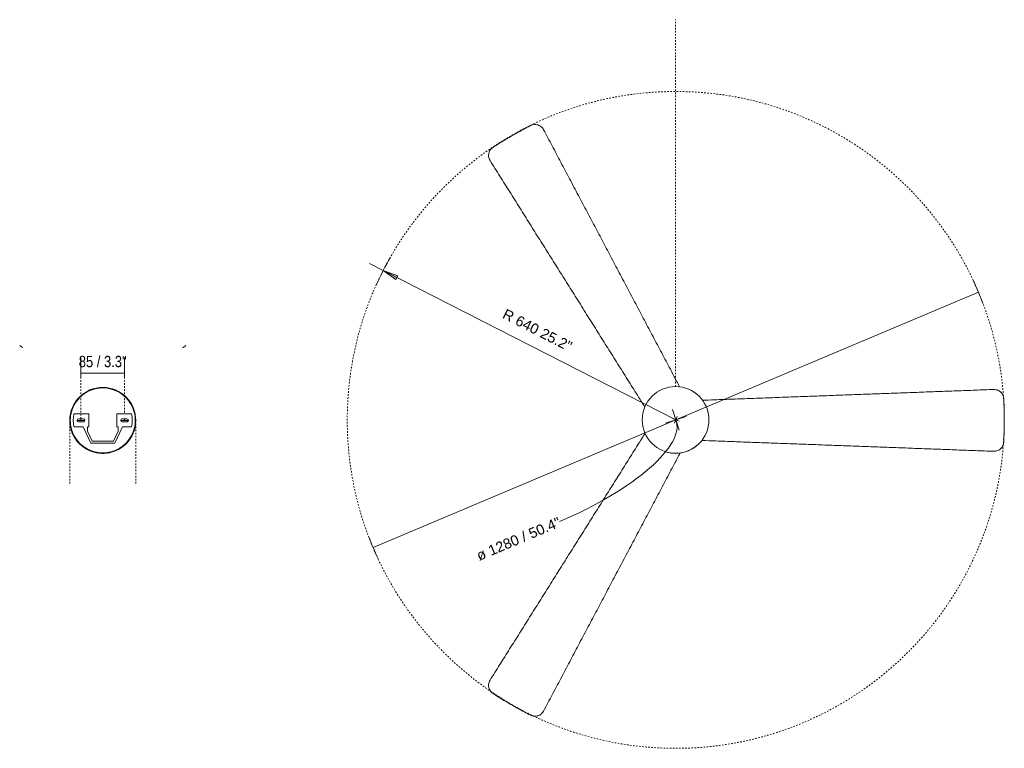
# Model space of a CAD drawing. Header units: millimetres. Extents: x 6018 to 11174, y -3036 to 7375.
# Tile 3 of 3: x 9255 to 11174, y 5955 to 7375. Entities that reach past the tile are written whole.
import ezdxf

# ---------------------------------------------------------------- set-up
doc = ezdxf.new("R2010")
doc.units = ezdxf.units.MM
doc.linetypes.add('Dash', pattern=[6, 3, -3])
doc.layers.add('A-ANNO-DIMS', color=7, linetype='Dash', lineweight=9, true_color=0xd2d2d2)
for name, color, linetype, lineweight in [('A-ANNO-DIMS-10', 7, 'Continuous', 9), ('E-ELEC-FIXT', 7, 'Continuous', 9), ('E-LITE-EQPM', 7, 'Continuous', 20)]:
    doc.layers.add(name, color=color, linetype=linetype, lineweight=lineweight)
doc.styles.add('Arial', font='arial.ttf', dxfattribs={"height": 20})
doc.styles.add('Arial Narrow', font='ARIALN.TTF', dxfattribs={"height": 22})
doc.dimstyles.new('Diameter_-_3mm_Arial', dxfattribs={"dimscale": 304.8, "dimtxt": 20.405188, "dimasz": 0, "dimexe": 0.07874, "dimexo": 0, "dimgap": 0.049213, "dimtad": 1, "dimjust": 3, "dimdec": 0, "dimzin": 0, "dimdsep": 46, "dimtxsty": 'Arial', "dimblk1": 'NONE', "dimblk2": 'NONE', "dimsah": 1, "dimcen": 0.09, "dimadec": 0, "dimazin": 0, "dimtfac": 1, "dimtdec": 4, "dimtix": 1, "dimtmove": 0, "dimatfit": 2, "dimfxl": 1, "dimtvp": 1, "dimtolj": 1, "dimtzin": 0, "dimarcsym": 2})
doc.dimstyles.new('FARO_-_2_2mm_Arial_Narrow_mm_Inch_Left', dxfattribs={"dimscale": 304.8, "dimtxt": 22.515481, "dimasz": 0, "dimexe": 0.098425, "dimexo": 0.0625, "dimgap": 0.016404, "dimtad": 1, "dimdec": 0, "dimzin": 0, "dimdsep": 46, "dimtxsty": 'Arial Narrow', "dimblk1": 'NONE', "dimblk2": 'NONE', "dimsah": 1, "dimcen": 0.09, "dimadec": 0, "dimazin": 0, "dimtfac": 1, "dimtdec": 4, "dimtix": 1, "dimtmove": 0, "dimatfit": 3, "dimfxl": 0.032808, "dimfxlon": 1, "dimtvp": 1, "dimtolj": 1, "dimtzin": 0, "dimarcsym": 2})
doc.dimstyles.new('Radial_-_3mm_Arial', dxfattribs={"dimscale": 304.8, "dimtxt": 20.405188, "dimasz": 0.098425, "dimexe": 0.098425, "dimexo": 0, "dimgap": 0.057415, "dimtad": 1, "dimjust": 3, "dimdec": 0, "dimzin": 0, "dimdsep": 46, "dimtxsty": 'Arial', "dimsah": 1, "dimcen": 0.09, "dimdle": 0.098425, "dimadec": 0, "dimazin": 0, "dimtfac": 1, "dimtdec": 4, "dimtix": 1, "dimtmove": 0, "dimatfit": 2, "dimfxl": 1, "dimtvp": 1, "dimtfill": 1, "dimtolj": 1, "dimtzin": 0, "dimarcsym": 2})

# ---------------------------------------------------------------- blocks, each defined once
blk = doc.blocks.new('33487WP - 33478 NASSAU Brown ceiling fan with DC motor-575497-Planta_PDF Fixing Holes')
at = {"layer": 'E-ELEC-FIXT'}
blk.add_line((59.4, -24.6), (59.3, -24.7), dxfattribs=at)
for radius, start, end in [(64.3, 112.5195, 127.5), (64.3, 97.5725, 112.5), (63.3, 109.1606, 111.9725), (63.3, 100.6344, 103.8428), (63.3, 92.4157, 95.7741), (63.3, 84.2259, 87.5843), (63.3, 76.1572, 79.3656), (63.3, 68.0275, 70.8394), (64.3, 142.5, 157.4818), (64.3, 127.5349, 142.4673), (63.3, 136.1572, 139.3656), (63.3, 128.0275, 130.7864), (63.3, 49.2096, 51.9725), (63.3, 40.6344, 43.8428), (64.3, 157.5, 172.4929), (63.3, 160.6344, 163.8428), (63.3, 152.4157, 155.7741), (63.3, 144.2259, 147.5843), (63.3, 32.4157, 35.7741), (63.3, 24.2259, 27.5843), (63.3, 16.1572, 19.3656), (64.3, 172.5, 180), (64.3, 180, 187.5), (63.3, 169.242, 171.9406), (63.3, 8.0594, 10.758), (64.3, 187.5029, 202.5), (63.3, 188.0594, 190.758), (63.3, 196.1572, 199.3656), (63.3, 340.6344, 343.8428), (63.3, 349.242, 351.9406), (64.3, 202.514, 217.5), (63.3, 204.2259, 207.5843), (63.3, 212.4157, 215.7741), (63.3, 324.2259, 327.5843), (63.3, 332.4157, 335.7741), (64.3, 217.5284, 232.4608), (63.3, 220.6344, 223.8428), (63.3, 229.1606, 231.9725), (64.3, 232.5, 247.4763), (63.3, 308.0275, 310.8394), (63.3, 316.1572, 319.3656), (64.3, 247.5, 262.4234), (63.3, 248.0275, 250.8394), (63.3, 256.1572, 259.3656), (64.3, 262.5, 270), (63.3, 264.2259, 267.5843), (63.3, 272.4157, 275.7741), (63.3, 280.6344, 283.8428), (63.3, 289.1606, 291.9725)]:
    blk.add_arc((0, 0), radius, start, end, dxfattribs=at)
for points in [[(141.5, 155.5), (142.9, 157.6), (144.2, 159.8), (145.6, 161.9)], [(145.6, -161.9), (144.3, -159.9), (143, -157.8), (141.8, -155.8)]]:
    blk.add_open_spline(points, degree=3, dxfattribs=at)
blk = doc.blocks.new('33487WP - 33478 NASSAU Brown ceiling fan with DC motor-575497-Planta_PDF')
at = {"layer": 'E-ELEC-FIXT'}
for start, end in [(217.0545, 217.5), (224.6001, 285.4522)]:
    blk.add_arc((0, 0), 64.3, start, end, dxfattribs=at)
for points, knots in [([(283, 574.5), (280.5, 575.8), (274.9, 577.2), (267.8, 575.8), (262.9, 573), (259.8, 570.1), (258.2, 567.7), (257.5, 566.5)], [0, 0, 0, 0, 0.285714, 0.571429, 0.714286, 0.857143, 1, 1, 1, 1]), ([(257.5, 566.5), (252, 556), (240.8, 534.9), (224, 503), (209.7, 476.1), (198.3, 454.5), (186.9, 433), (175.6, 411.6), (164.3, 390.3), (155.9, 374.4), (147.6, 358.7), (136.7, 338), (123, 312.1), (108.6, 285), (97.1, 263.2), (88.6, 247), (80.1, 231), (68.8, 209.7), (57.6, 188.4), (46.3, 167.2), (35.1, 145.9), (21.1, 119.4), (5.9, 90.8), (-3.6, 72.8), (-7.5, 65.3)], [0, 0, 0, 0, 0.0625, 0.125, 0.1875, 0.21875, 0.25, 0.3125, 0.34375, 0.375, 0.40625, 0.4375, 0.5, 0.5625, 0.59375, 0.625, 0.65625, 0.6875, 0.75, 0.78125, 0.8125, 0.875, 0.9375, 0.9816003, 0.9816003, 0.9816003, 0.9816003]), ([(283, 574.5), (289.4, 571.1), (297.1, 567.1), (304.6, 562.9), (305.9, 562.2)], [0, 0, 0, 0, 0.25, 0.3003596, 0.3003596, 0.3003596, 0.3003596]), ([(312.6, 558.5), (315.3, 557), (320.8, 553.8), (326.2, 550.7), (328.9, 549.1)], [0.3897143, 0.3897143, 0.3897143, 0.3897143, 0.5, 0.6121815, 0.6121815, 0.6121815, 0.6121815]), ([(335.2, 545.2), (336.4, 544.5), (343.5, 540.2), (350.4, 535.9), (356, 532.3)], [0.7007746, 0.7007746, 0.7007746, 0.7007746, 0.75, 1, 1, 1, 1]), ([(361.8, 506.3), (362.6, 507.5), (363.9, 510.2), (364.8, 514.5), (364.7, 518.1), (364.2, 520.9), (363.5, 523.2), (362.6, 525), (361.9, 526.4), (361.3, 527.2), (359.6, 529.5), (357.7, 531.2), (356, 532.3)], [0, 0, 0, 0, 0.142857, 0.285714, 0.428571, 0.5, 0.571429, 0.678571, 0.705357, 0.732143, 0.785714, 1, 1, 1, 1]), ([(60.2, 25.9), (64.2, 32.3), (74.7, 49), (91.5, 75.8), (110.8, 106.5), (130.1, 137.2), (146.2, 162.8), (159, 183.3), (168.7, 198.8), (178.5, 214.4), (191.7, 235.4), (208.1, 261.5), (223.8, 286.5), (236.3, 306.4), (245.8, 321.5), (255.4, 336.8), (268.3, 357.3), (281.2, 377.9), (294.2, 398.6), (307.2, 419.4), (323.5, 445.2), (342.7, 475.9), (355.5, 496.2), (361.8, 506.3)], [0.0230292, 0.0230292, 0.0230292, 0.0230292, 0.0625, 0.125, 0.1875, 0.25, 0.3125, 0.34375, 0.375, 0.40625, 0.4375, 0.5, 0.5625, 0.59375, 0.625, 0.65625, 0.6875, 0.75, 0.78125, 0.8125, 0.875, 0.9375, 1, 1, 1, 1]), ([(-619.3, 60.2), (-620.8, 60.3), (-623.8, 60), (-628, 58.7), (-631.1, 56.8), (-633.2, 55), (-634.9, 53.2), (-636, 51.5), (-636.8, 50.2), (-637.2, 49.3), (-638.4, 46.7), (-638.9, 44.2), (-639, 42.2)], [0, 0, 0, 0, 0.142857, 0.285714, 0.428571, 0.5, 0.571429, 0.678571, 0.705357, 0.732143, 0.785714, 1, 1, 1, 1]), ([(-52.1, 39.2), (-59.8, 39.5), (-79.6, 40.2), (-111.4, 41.4), (-147.6, 42.7), (-183.9, 44.1), (-214.1, 45.2), (-238.3, 46.1), (-256.5, 46.8), (-274.9, 47.4), (-299.7, 48.4), (-330.5, 49.5), (-360, 50.6), (-383.5, 51.5), (-401.3, 52.1), (-419.4, 52.8), (-443.6, 53.7), (-467.9, 54.6), (-492.3, 55.5), (-516.8, 56.4), (-547.3, 57.5), (-583.5, 58.9), (-607.4, 59.8), (-619.3, 60.2)], [0.0222302, 0.0222302, 0.0222302, 0.0222302, 0.0625, 0.125, 0.1875, 0.25, 0.3125, 0.34375, 0.375, 0.40625, 0.4375, 0.5, 0.5625, 0.59375, 0.625, 0.65625, 0.6875, 0.75, 0.78125, 0.8125, 0.875, 0.9375, 1, 1, 1, 1]), ([(-639.8, 17.7), (-639.8, 19.1), (-639.6, 27.3), (-639.3, 35.5), (-639, 42.2)], [0.7007746, 0.7007746, 0.7007746, 0.7007746, 0.75, 1, 1, 1, 1]), ([(-640, -8.5), (-640, -5.4), (-640, 0.9), (-640, 7.2), (-640, 10.3)], [0.3897143, 0.3897143, 0.3897143, 0.3897143, 0.5, 0.6121815, 0.6121815, 0.6121815, 0.6121815]), ([(-639, -42.2), (-639.3, -34.9), (-639.7, -26.2), (-639.8, -17.6), (-639.9, -16.2)], [0, 0, 0, 0, 0.25, 0.3003596, 0.3003596, 0.3003596, 0.3003596]), ([(361.8, -506.3), (355.5, -496.2), (342.8, -476), (323.7, -445.5), (307.5, -419.7), (294.5, -399), (281.5, -378.4), (268.7, -357.9), (255.8, -337.5), (246.3, -322.2), (236.8, -307.2), (224.4, -287.4), (208.8, -262.6), (192.5, -236.6), (179.4, -215.7), (169.6, -200.2), (160, -184.9), (147.2, -164.4), (134.4, -144.1), (121.6, -123.7), (108.8, -103.3), (92.9, -78), (75.5, -50.2), (64.4, -32.6), (59.7, -25.2)], [0, 0, 0, 0, 0.0625, 0.125, 0.1875, 0.21875, 0.25, 0.3125, 0.34375, 0.375, 0.40625, 0.4375, 0.5, 0.5625, 0.59375, 0.625, 0.65625, 0.6875, 0.75, 0.78125, 0.8125, 0.875, 0.9375, 0.9835703, 0.9835703, 0.9835703, 0.9835703]), ([(-639, -42.2), (-638.9, -45), (-637.3, -50.5), (-632.6, -56), (-627.7, -58.8), (-623.6, -60), (-620.8, -60.3), (-619.3, -60.2)], [0, 0, 0, 0, 0.285714, 0.571429, 0.714286, 0.857143, 1, 1, 1, 1]), ([(-619.3, -60.2), (-607.5, -59.8), (-583.6, -58.9), (-547.6, -57.6), (-517.2, -56.4), (-492.8, -55.5), (-468.5, -54.6), (-444.3, -53.7), (-420.2, -52.8), (-402.2, -52.2), (-384.5, -51.5), (-361.1, -50.6), (-331.8, -49.5), (-301.2, -48.4), (-276.5, -47.5), (-258.2, -46.8), (-240.1, -46.1), (-216, -45.2), (-192, -44.4), (-167.9, -43.5), (-143.9, -42.6), (-114, -41.5), (-81, -40.2), (-60, -39.5), (-51, -39.1)], [0, 0, 0, 0, 0.0625, 0.125, 0.1875, 0.21875, 0.25, 0.3125, 0.34375, 0.375, 0.40625, 0.4375, 0.5, 0.5625, 0.59375, 0.625, 0.65625, 0.6875, 0.75, 0.78125, 0.8125, 0.875, 0.9375, 0.9848378, 0.9848378, 0.9848378, 0.9848378]), ([(-8.4, -63.7), (-4.6, -70.9), (4.8, -88.7), (19.9, -117.2), (36.8, -149.2), (53.8, -181.3), (67.9, -208), (79.2, -229.4), (87.8, -245.5), (96.4, -261.8), (108, -283.7), (122.4, -311), (136.2, -337.1), (147.2, -357.9), (155.5, -373.6), (164, -389.6), (175.3, -411), (186.7, -432.5), (198.1, -454.1), (209.5, -475.8), (223.8, -502.8), (240.7, -534.7), (251.9, -555.9), (257.5, -566.5)], [0.0202437, 0.0202437, 0.0202437, 0.0202437, 0.0625, 0.125, 0.1875, 0.25, 0.3125, 0.34375, 0.375, 0.40625, 0.4375, 0.5, 0.5625, 0.59375, 0.625, 0.65625, 0.6875, 0.75, 0.78125, 0.8125, 0.875, 0.9375, 1, 1, 1, 1]), ([(356, -532.3), (358.4, -530.8), (362.4, -526.7), (364.8, -519.8), (364.7, -514.2), (363.8, -510), (362.6, -507.5), (361.8, -506.3)], [0, 0, 0, 0, 0.285714, 0.571429, 0.714286, 0.857143, 1, 1, 1, 1]), ([(356, -532.3), (349.9, -536.2), (342.5, -540.8), (335.2, -545.3), (333.9, -546)], [0, 0, 0, 0, 0.25, 0.3003596, 0.3003596, 0.3003596, 0.3003596]), ([(327.4, -550), (324.7, -551.6), (319.2, -554.7), (313.8, -557.8), (311, -559.4)], [0.3897143, 0.3897143, 0.3897143, 0.3897143, 0.5, 0.6121815, 0.6121815, 0.6121815, 0.6121815]), ([(257.5, -566.5), (258.2, -567.8), (259.9, -570.2), (263.2, -573.2), (266.3, -574.9), (269, -575.9), (271.4, -576.4), (273.4, -576.6), (274.9, -576.6), (275.9, -576.5), (278.7, -576.2), (281.2, -575.4), (283, -574.5)], [0, 0, 0, 0, 0.142857, 0.285714, 0.428571, 0.5, 0.571429, 0.678571, 0.705357, 0.732143, 0.785714, 1, 1, 1, 1]), ([(304.6, -563), (303.4, -563.6), (296.1, -567.6), (288.9, -571.4), (283, -574.5)], [0.7007746, 0.7007746, 0.7007746, 0.7007746, 0.75, 1, 1, 1, 1])]:
    blk.add_open_spline(points, degree=3, knots=knots, dxfattribs=at)
for points in [[(356, 532.3), (348.5, 537.2), (333, 546.8), (308.5, 561), (291.6, 570), (283, 574.5)], [(-639, 42.2), (-639.4, 33.2), (-640, 15), (-640.1, -13.3), (-639.5, -32.5), (-639, -42.2)], [(283, -574.5), (290.9, -570.4), (307, -561.8), (331.6, -547.6), (347.9, -537.5), (356, -532.3)]]:
    blk.add_open_spline(points, degree=3, dxfattribs=at)
blk = doc.blocks.new('DIMBLOCK6-Planta_PDF Fixing Holes')
at = {"layer": 'A-ANNO-DIMS-10', "color": 251, "true_color": 0x5b5b5b, "transparency": 16777216}
for p, q in [((9374.8, 6686.3), (9374.8, 6716.4)), ((9459.8, 6686.3), (9459.8, 6716.4)), ((9374.8, 6686.4), (9459.8, 6686.4)), ((9374.8, 6686.4), (9374.8, 6676.4)), ((9459.8, 6686.4), (9459.8, 6676.4))]:
    blk.add_line(p, q, dxfattribs=at)
at = {"layer": 'A-ANNO-DIMS-10', "color": 0, "transparency": 16777216, "insert": (9370.6, 6719.8), "char_height": 22, "width": 111.934, "attachment_point": 1, "rotation": 359.998, "line_spacing_factor": 0.974696, "style": 'Arial Narrow'}
blk.add_mtext('85 / 3.3"', dxfattribs=at)
blk = doc.blocks.new('_None')
blk = doc.blocks.new('DIMBLOCK7-Planta_PDF')
at = {"layer": 'A-ANNO-DIMS-10', "color": 8, "true_color": 0x787878, "transparency": 16777216}
for p, q in [((10533.6, 6595), (11123.2, 6844)), ((10530.9, 6588.5), (10536.2, 6601.6)), ((10533.6, 6595), (9944, 6346.1)), ((10527, 6597.7), (10540.1, 6592.4))]:
    blk.add_line(p, q, dxfattribs=at)
for start, end in [(20.7438, 25.041), (200.7438, 205.041)]:
    blk.add_arc((10533.6, 6595), 640, start, end, dxfattribs=at)
blk.add_ellipse((10270.4, 6483.9), major_axis=(263.2, 111.1), ratio=0.330769, start_param=4.712389, end_param=6.283185, dxfattribs=at)
at = {"layer": 'A-ANNO-DIMS-10', "color": 0, "transparency": 16777216, "insert": (10142.9, 6338.6), "char_height": 20, "width": 208.698, "attachment_point": 1, "rotation": 22.8924, "line_spacing_factor": 0.941778, "style": 'Arial'}
blk.add_mtext('ø 1280 / 50.4"', dxfattribs=at)
blk = doc.blocks.new('DIMBLOCK8-Planta_PDF')
at = {"layer": 'A-ANNO-DIMS-10', "transparency": 16777216}
blk.add_hatch(color=256, dxfattribs=at).paths.add_polyline_path([(9963.6, 6886), (9988.5, 6868.9), (9992.1, 6875.9)], flags=0)
for p, q in [((10533.6, 6595), (9936.8, 6899.6)), ((9963.6, 6886), (9988.5, 6868.9)), ((9992.1, 6875.9), (9963.6, 6886)), ((9988.5, 6868.9), (9992.1, 6875.9)), ((10513.4, 6588.5), (10553.8, 6601.6)), ((10527, 6615.2), (10540.1, 6574.8))]:
    blk.add_line(p, q, dxfattribs=at)
blk.add_arc((10533.6, 6595), 640, 150.2708, 155.6423, dxfattribs=at)
at = {"layer": 'A-ANNO-DIMS-10', "color": 0, "transparency": 16777216, "insert": (10203.3, 6812.4), "char_height": 20, "width": 175.171, "attachment_point": 1, "rotation": 332.9566, "line_spacing_factor": 0.941778, "style": 'Arial', "bg_fill": 3, "box_fill_scale": 1.25, "bg_fill_color": 256, "bg_fill_true_color": 13158600, "bg_fill_transparency": 0}
blk.add_mtext('R 640 25.2"', dxfattribs=at)

msp = doc.modelspace()

# ---------------------------------------------------------------- linework, layer by layer
at = {"layer": 'A-ANNO-DIMS'}
for p, q in [((10533.3, 6660), (10533.3, 7375)), ((9459.8, 6609.6), (9459.8, 6699.6)), ((9374.8, 6597.5), (9374.8, 6687.6)), ((9353, 6594.1), (9353, 6467.7)), ((9481.6, 6594.1), (9481.6, 6467.7))]:
    msp.add_line(p, q, dxfattribs=at)
msp.add_circle((10533.6, 6595), 640, dxfattribs=at)
at = {"layer": 'E-LITE-EQPM'}
for p, q in [((9389.8, 6606.6), (9361.2, 6606.6)), ((9389.8, 6594.1), (9389.8, 6606.6)), ((9473.4, 6606.6), (9444.8, 6606.6)), ((9444.8, 6606.6), (9444.8, 6594.1)), ((9361.2, 6581.6), (9378.8, 6581.6)), ((9367.4, 6594.1), (9382.3, 6594.1)), ((9370.3, 6597.1), (9379.2, 6597.1)), ((9379.2, 6591.1), (9370.3, 6591.1)), ((9374.8, 6597.1), (9374.8, 6594.1)), ((9378.8, 6581.6), (9393.8, 6549.6)), ((9387.3, 6573), (9387.3, 6581.6)), ((9387.3, 6581.6), (9389.8, 6581.6)), ((9389.8, 6581.6), (9389.8, 6594.1)), ((9440.8, 6549.6), (9455.7, 6581.6)), ((9444.8, 6594.1), (9444.8, 6581.6)), ((9444.8, 6581.6), (9447.3, 6581.6)), ((9447.3, 6581.6), (9447.3, 6572.9)), ((9467.3, 6594.1), (9452.3, 6594.1)), ((9455.3, 6597.1), (9464.2, 6597.1)), ((9464.2, 6591.1), (9455.3, 6591.1)), ((9455.7, 6581.6), (9473.4, 6581.6)), ((9459.8, 6597.1), (9459.8, 6592.9)), ((9396.3, 6553.6), (9387.3, 6573)), ((9447.3, 6572.9), (9438.2, 6553.6)), ((9393.8, 6549.6), (9440.8, 6549.6)), ((9438.2, 6553.6), (9396.3, 6553.6))]:
    msp.add_line(p, q, dxfattribs=at)
for centre, radius, start, end in [((9417.3, 6594.1), 64.3, 0, 180), ((9417.3, 6594.1), 63.3, 89.998, 269.998), ((9417.3, 6594.1), 63.3, 269.998, 89.998), ((10533.3, 6595), 65, 0, 180), ((9417.3, 6594.1), 57.5, 167.4421, 192.5538), ((9417.3, 6594.1), 57.5, 347.4421, 12.5538), ((9417.3, 6594.1), 64.3, 180, 0), ((9370.3, 6594.1), 3, 89.998, 269.998), ((9379.2, 6594.1), 3, 269.998, 89.998), ((9455.3, 6594.1), 3, 89.998, 269.998), ((9464.2, 6594.1), 3, 269.998, 89.998), ((10533.3, 6595), 65, 180, 0)]:
    msp.add_arc(centre, radius, start, end, dxfattribs=at)

# ---------------------------------------------------------------- block references
at = {"layer": 'E-ELEC-FIXT', "extrusion": (0, 0, -1)}
for name, p, rotation in [('33487WP - 33478 NASSAU Brown ceiling fan with DC motor-575497-Planta_PDF', (-10533.6, 6594.1), 0.002047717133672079), ('33487WP - 33478 NASSAU Brown ceiling fan with DC motor-575497-Planta_PDF Fixing Holes', (-9417.3, 6594.1), 90.00204771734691)]:
    msp.add_blockref(name, p, dxfattribs=dict(at, rotation=rotation))

# ---------------------------------------------------------------- dimensions: what is measured, and where the dimension line sits
at = {"layer": 'A-ANNO-DIMS', "color": 8, "linetype": 'Continuous', "true_color": 0x787878}
dim = msp.add_diameter_dim_2p(p1=(11123.2, 6844), p2=(9944, 6346.1), dimstyle='Diameter_-_3mm_Arial', override={"dimpost": 'ø<>'}, dxfattribs=at)
dim.commit()
dim.dimension.update_dxf_attribs({"geometry": 'DIMBLOCK7-Planta_PDF', "text_midpoint": (10522.7, 6620.8)})
at = {"layer": 'A-ANNO-DIMS', "color": 251, "linetype": 'Continuous', "true_color": 0x5b5b5b}
dim = msp.add_linear_dim(base=(9459.8, 6686.4), p1=(9374.8, 6676.4), p2=(9459.8, 6676.4), angle=359.998, dimstyle='FARO_-_2_2mm_Arial_Narrow_mm_Inch_Left', override={"dimpost": '<>', "dimfxl": 84.975192}, dxfattribs=at)
dim.commit()
dim.dimension.update_dxf_attribs({"geometry": 'DIMBLOCK6-Planta_PDF Fixing Holes', "text_midpoint": (9417.3, 6705.6)})

# ---------------------------------------------------------------- next in the draw order: dimensions: what is measured, and where the dimension line sits
at = {"layer": 'A-ANNO-DIMS', "color": 7, "linetype": 'Continuous'}
dim = msp.add_radius_dim(center=(10533.6, 6595), mpoint=(9963.6, 6886), dimstyle='Radial_-_3mm_Arial', override={"dimpost": 'R<>'}, dxfattribs=at)
dim.commit()
dim.dimension.update_dxf_attribs({"geometry": 'DIMBLOCK8-Planta_PDF', "text_midpoint": (10275.7, 6760.7)})

doc.saveas('drawing.dxf')
